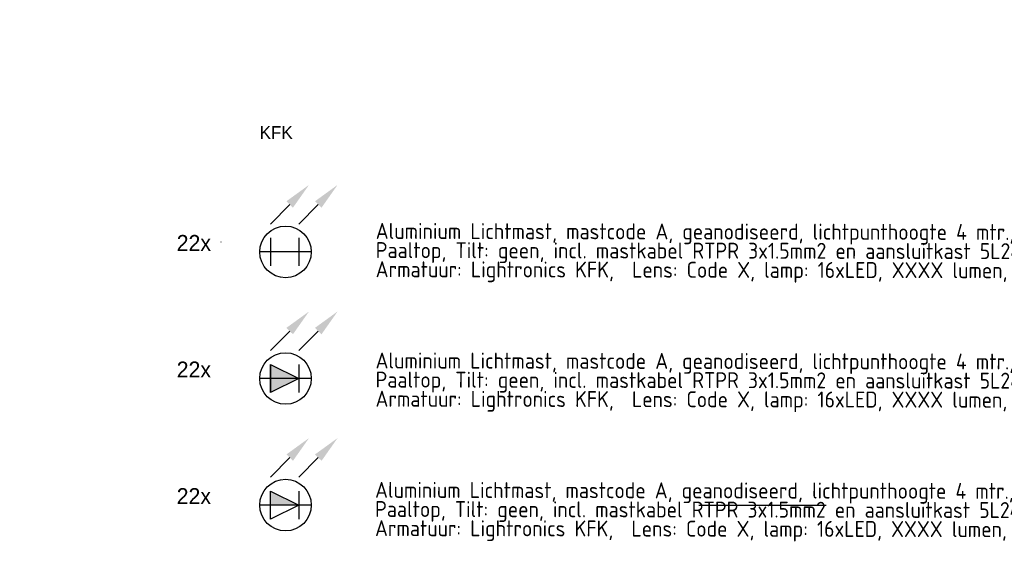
# Model space of a CAD drawing. Header units: millimetres. Extents: x -16321526 to -4431526, y 5084381 to 13484381.
# Tile 24 of 49: x -15277323 to -14968060, y 7623828 to 7788219. Entities that reach past the tile are written whole.
import ezdxf
from ezdxf.enums import TextEntityAlignment as Align
from ezdxf.lldxf.tags import DXFTag

# ---------------------------------------------------------------- set-up
doc = ezdxf.new("R2010")
doc.units = ezdxf.units.MM
for name, color, linetype, lineweight in [('N-WE-KL-ET_LS_OV_LICHTMAST_LSL-S', 90, 'Continuous', 35), ('N-WE-KL-ET_LS_OV_LSL-T18', 10, 'Continuous', 18), ('N-WE-KL-ET_LS_OV_LSL-T25', 10, 'Continuous', 25), ('N-WE-KL-ET_LS_OV_LSL-T35', 10, 'Continuous', 35)]:
    doc.layers.add(name, color=color, linetype=linetype, lineweight=lineweight)
doc.layers.add('nieuw', color=3, linetype='Continuous')
doc.styles.add('0.25 (1 200)', font='dgn032.shx', dxfattribs={"height": 0.5})
doc.styles.add('ISO', font='isocp')
doc.styles.add('NLCS-ISO', font='txt')
tags = doc.linetypes.add('Voedingskabel VERWIJDEREN x', pattern='A,25,1,["X",Standard,S=2.54,R=0,X=-2.54,Y=-1.27],1', length=27).pattern_tags.tags
tags[6] = DXFTag(74, 10)
pattern_1 = [(0, (-26.671, 0), (0, 6.985), [5.08, -1.905]), (90, (-26.671, 0), (-6.985, 4e-16), [5.08, -1.905])]
pattern_2 = [(0, (-23.671, 0.875), (0, 6.985), [5.08, -1.905]), (90, (-23.671, 0.875), (-6.985, 4e-16), [5.08, -1.905])]

# ---------------------------------------------------------------- blocks, each defined once
blk = doc.blocks.new('ET-LS-OVL-MAST-LSL_KEGEL_LED_01')
at = {"layer": 'N-WE-KL-ET_LS_OV_LICHTMAST_LSL-S', "lineweight": -3}
h = blk.add_hatch(color=256, dxfattribs=at)
h.dxf.hatch_style = 1
h.paths.add_polyline_path([(-4.76, 4.38), (-4.76, 0), (4.21, 0)], flags=17)
h.paths.add_polyline_path([(4.21, 0), (-4.76, 0), (-4.76, -4.38)], flags=17)
h.paths.add_polyline_path([(-4.76, 4.38), (4.21, 0), (-4.76, -4.38)])
h = blk.add_hatch(color=256, dxfattribs=at)
h.dxf.hatch_style = 1
h.paths.add_polyline_path([(-4.76, 4.38), (4.21, 0), (-4.76, -4.38)])
at = {"layer": 'nieuw'}
h = blk.add_hatch(dxfattribs=at)
h.set_pattern_fill('ANGLE', color=256)
h.set_pattern_definition(pattern_1)
h.paths.add_polyline_path([(-19.24, 3.64), (-18.55, 3.06), (-18.38, 3.94)])
h.paths.add_polyline_path([(-20.89, 3.64), (-20.2, 3.06), (-20.04, 3.94)])
h = blk.add_hatch(dxfattribs=at)
h.set_pattern_fill('ANGLE', color=256)
h.set_pattern_definition(pattern_2)
h.paths.add_polyline_path([(-20.04, 3.94), (-20.89, 3.64), (-20.2, 3.06)])
h.paths.add_polyline_path([(-19.24, 3.64), (-18.55, 3.06), (-18.38, 3.94)])
at = {"layer": 'N-WE-KL-ET_LS_OV_LICHTMAST_LSL-S', "lineweight": -3}
for p, q in [((-4.76, 4.38), (-4.76, -4.38)), ((4.21, 4.38), (4.21, -4.38))]:
    blk.add_line(p, q, dxfattribs=at)
at = {"layer": 'N-WE-KL-ET_LS_OV_LICHTMAST_LSL-S', "linetype": 'ByBlock', "lineweight": -2}
for points in [[(1.31, 14.9), (-4.76, 8.75)], [(10.28, 14.9), (4.21, 8.75)]]:
    blk.add_lwpolyline(points, dxfattribs=at)
at = {"layer": 'N-WE-KL-ET_LS_OV_LICHTMAST_LSL-S', "lineweight": -3}
for points in [[(-4.76, 4.38), (-4.76, 4.38), (4.21, 0), (-4.76, -4.38), (-4.76, 4.38)], [(8.1, 0), (-8.1, 0)]]:
    blk.add_lwpolyline(points, dxfattribs=at)
blk.add_circle((0, 0), 8.1, dxfattribs=at)
at = {"layer": 'N-WE-KL-ET_LS_OV_LICHTMAST_LSL-S'}
for points in [[(0.28, 15.91), (7.38, 21.05), (2.33, 13.89)], [(0.28, 15.91), (7.38, 21.05), (2.33, 13.89)], [(9.26, 15.91), (16.35, 21.05), (11.31, 13.89)], [(9.26, 15.91), (16.35, 21.05), (11.31, 13.89)]]:
    blk.add_solid(points, dxfattribs=at)
at = {"layer": 'N-WE-KL-ET_LS_OV_LSL-T25', "style": 'NLCS-ISO'}
blk.add_attdef('MAST_CODE', (-38.57, 15.69), '', height=2.5, dxfattribs=at)
at = {"layer": 'N-WE-KL-ET_LS_OV_LSL-T25', "style": 'NLCS-ISO', "flags": 1}
for tag, p in [('KERN', (46.31, -10.13)), ('WIJK', (46.31, -13.53)), ('BUURT', (46.31, -16.93)), ('STRAAT', (46.31, -20.33)), ('EIGENAAR_INSTALLATIE', (46.31, -23.73)), ('BEHEERDER', (46.31, -27.13)), ('NETWERK', (46.31, -30.53)), ('SOORT_INSTALLATIE', (46.31, -33.93)), ('KAST_CODE', (46.31, -37.33)), ('KAST_NUMMER', (46.31, -40.73)), ('GROEP_NUMMER', (46.23, -44.05)), ('TYPE_AANSLUITING', (45.93, -54.02)), ('TYPE_AANSLUITBLOK', (45.93, -57.8)), ('AFGEZEKERDE_WAARDE', (45.93, -61.59)), ('ALG_ONDERGROND', (45.93, -65.37)), ('OV_MAST_MATERIAAL', (45.52, -92.97)), ('OV_MAST_KLEUR', (45.52, -96.35)), ('CONSERVERING', (45.52, -99.74)), ('LEVERANCIER', (45.52, -103.12)), ('PLAATSINGSDATUM', (45.52, -106.52)), ('INSPECTIEDATUM', (45.52, -109.92)), ('OBJECTEN_MAST', (45.44, -113.49)), ('FOTOS', (45.52, -130.26)), ('OPMERKINGEN_inspectie', (45.52, -133.66)), ('KLEUR_ARMATUUR', (45.1, -147.56)), ('LEVERANCIER_ARMATUUR', (45.44, -150.55)), ('OPMERKINGEN_armatuur', (45.57, -160.06))]:
    blk.add_attdef(tag, p, '', height=2, dxfattribs=at)
at = {"layer": 'N-WE-KL-ET_LS_OV_LSL-T25', "linetype": 'ByBlock', "style": 'NLCS-ISO'}
blk.add_attdef('FASE-AANSLUITING', (-13.56, -12.77), '', height=1.8, dxfattribs=at)
at = {"layer": 'N-WE-KL-ET_LS_OV_LSL-T25', "linetype": 'ByBlock', "style": 'NLCS-ISO', "flags": 1}
for tag, p in [('LOCATIE_MASTNUMMER', (63.45, -46.55)), ('MASTNUMMER', (56.13, -49.91))]:
    blk.add_attdef(tag, text='', height=2, dxfattribs=at).set_placement(p, align=Align.MIDDLE)
for tag, p in [('TYPECODE', (45.93, -69.16)), ('MAST_TEKENING', (46.12, -72.84)), ('OV_MAST_HOOGTE', (46.13, -76.05)), ('UITHOUDER', (45.93, -79.43)), ('LENGTE_UITHOUDER', (45.93, -82.83)), ('TILT', (45.52, -86.35)), ('VORM', (45.52, -89.59)), ('OBJECT_1', (45.44, -116.89)), ('OBJECT_2', (45.44, -120.29)), ('OBJECT_3', (45.44, -123.69)), ('VERMOGEN_OBJECTEN', (45.44, -127.06)), ('TYPE_ARMATUUR', (45.35, -137.41)), ('LICHTPUNTHOOGTE', (45.18, -141.17)), ('PLAATSING_DATUM_ARMATUUR', (45.18, -144.57)), ('TYPE_VSA_DRIVER', (45.44, -153.55)), ('PLAATSING_JAAR_VSA', (45.44, -156.66)), ('TYPE_LAMP', (45.66, -163.61)), ('AANTAL_LAMP', (45.71, -167)), ('BRANDUREN_LAMP', (45.79, -170.56)), ('PLAATSING_JAAR_LAMP', (45.79, -173.89)), ('GEPLANDE_REMPLACE', (45.79, -177.23)), ('BRANDER_TYPE', (45.57, -180.88)), ('LICHTKLEUR_LAMP', (45.79, -183.76)), ('DIM_REGIME', (45.95, -187.68)), ('VERMOGEN_LAMP', (45.88, -191.37)), ('SYSTEEMVERMOGEN_LAMP', (45.84, -195.04)), ('MAX_VERMOGEN_LAMP', (45.96, -198.37))]:
    blk.add_attdef(tag, p, '', height=2, dxfattribs=at)
blk = doc.blocks.new('ET-LS-OVL-MAST-LSL_KEGEL_LED_03')
at = {"layer": 'N-WE-KL-ET_LS_OV_LICHTMAST_LSL-S', "lineweight": -3}
h = blk.add_hatch(color=256, dxfattribs=at)
h.dxf.hatch_style = 1
h.paths.add_polyline_path([(-4.76, 4.38), (-4.76, 0), (4.21, 0)], flags=17)
h.paths.add_polyline_path([(4.21, 0), (-4.76, 0), (-4.76, -4.38)], flags=17)
h.paths.add_polyline_path([(-4.76, 4.38), (4.21, 0), (-4.76, -4.38)])
at = {"layer": 'nieuw'}
h = blk.add_hatch(dxfattribs=at)
h.set_pattern_fill('ANGLE', color=256)
h.set_pattern_definition(pattern_1)
h.paths.add_polyline_path([(-19.24, 3.64), (-18.55, 3.06), (-18.38, 3.94)])
h.paths.add_polyline_path([(-20.89, 3.64), (-20.2, 3.06), (-20.04, 3.94)])
h = blk.add_hatch(dxfattribs=at)
h.set_pattern_fill('ANGLE', color=256)
h.set_pattern_definition(pattern_2)
h.paths.add_polyline_path([(-20.04, 3.94), (-20.89, 3.64), (-20.2, 3.06)])
h.paths.add_polyline_path([(-19.24, 3.64), (-18.55, 3.06), (-18.38, 3.94)])
at = {"layer": 'N-WE-KL-ET_LS_OV_LICHTMAST_LSL-S', "lineweight": -3}
for p, q in [((-4.76, 4.38), (-4.76, -4.38)), ((4.21, 4.38), (4.21, -4.38))]:
    blk.add_line(p, q, dxfattribs=at)
at = {"layer": 'N-WE-KL-ET_LS_OV_LICHTMAST_LSL-S', "linetype": 'ByBlock', "lineweight": -2}
for points in [[(1.31, 14.9), (-4.76, 8.75)], [(10.28, 14.9), (4.21, 8.75)]]:
    blk.add_lwpolyline(points, dxfattribs=at)
at = {"layer": 'N-WE-KL-ET_LS_OV_LICHTMAST_LSL-S', "lineweight": -3}
blk.add_lwpolyline([(8.1, 0), (-8.1, 0)], dxfattribs=at)
blk.add_circle((0, 0), 8.1, dxfattribs=at)
at = {"layer": 'N-WE-KL-ET_LS_OV_LICHTMAST_LSL-S'}
for points in [[(0.28, 15.91), (7.38, 21.05), (2.33, 13.89)], [(0.28, 15.91), (7.38, 21.05), (2.33, 13.89)], [(9.26, 15.91), (16.35, 21.05), (11.31, 13.89)], [(9.26, 15.91), (16.35, 21.05), (11.31, 13.89)]]:
    blk.add_solid(points, dxfattribs=at)
at = {"layer": 'N-WE-KL-ET_LS_OV_LSL-T25', "style": 'NLCS-ISO'}
blk.add_attdef('MAST_CODE', (-38.57, 15.69), '', height=2.5, dxfattribs=at)
at = {"layer": 'N-WE-KL-ET_LS_OV_LSL-T25', "style": 'NLCS-ISO', "flags": 1}
for tag, p in [('KERN', (46.31, -10.13)), ('WIJK', (46.31, -13.53)), ('BUURT', (46.31, -16.93)), ('STRAAT', (46.31, -20.33)), ('EIGENAAR_INSTALLATIE', (46.31, -23.73)), ('BEHEERDER', (46.31, -27.13)), ('NETWERK', (46.31, -30.53)), ('SOORT_INSTALLATIE', (46.31, -33.93)), ('KAST_CODE', (46.31, -37.33)), ('KAST_NUMMER', (46.31, -40.73)), ('GROEP_NUMMER', (46.23, -44.05)), ('TYPE_AANSLUITING', (45.93, -54.02)), ('TYPE_AANSLUITBLOK', (45.93, -57.8)), ('AFGEZEKERDE_WAARDE', (45.93, -61.59)), ('ALG_ONDERGROND', (45.93, -65.37)), ('OV_MAST_MATERIAAL', (45.52, -92.97)), ('OV_MAST_KLEUR', (45.52, -96.35)), ('CONSERVERING', (45.52, -99.74)), ('LEVERANCIER', (45.52, -103.12)), ('PLAATSINGSDATUM', (45.52, -106.52)), ('INSPECTIEDATUM', (45.52, -109.92)), ('OBJECTEN_MAST', (45.44, -113.49)), ('FOTOS', (45.52, -130.26)), ('OPMERKINGEN_inspectie', (45.52, -133.66)), ('KLEUR_ARMATUUR', (45.1, -147.56)), ('LEVERANCIER_ARMATUUR', (45.44, -150.55)), ('OPMERKINGEN_armatuur', (45.57, -160.06))]:
    blk.add_attdef(tag, p, '', height=2, dxfattribs=at)
at = {"layer": 'N-WE-KL-ET_LS_OV_LSL-T25', "linetype": 'ByBlock', "style": 'NLCS-ISO'}
blk.add_attdef('FASE-AANSLUITING', (-13.56, -12.77), '', height=1.8, dxfattribs=at)
at = {"layer": 'N-WE-KL-ET_LS_OV_LSL-T25', "linetype": 'ByBlock', "style": 'NLCS-ISO', "flags": 1}
for tag, p in [('LOCATIE_MASTNUMMER', (63.45, -46.55)), ('MASTNUMMER', (56.13, -49.91))]:
    blk.add_attdef(tag, text='', height=2, dxfattribs=at).set_placement(p, align=Align.MIDDLE)
for tag, p in [('TYPECODE', (45.93, -69.16)), ('MAST_TEKENING', (46.12, -72.84)), ('OV_MAST_HOOGTE', (46.13, -76.05)), ('UITHOUDER', (45.93, -79.43)), ('LENGTE_UITHOUDER', (45.93, -82.83)), ('TILT', (45.52, -86.35)), ('VORM', (45.52, -89.59)), ('OBJECT_1', (45.44, -116.89)), ('OBJECT_2', (45.44, -120.29)), ('OBJECT_3', (45.44, -123.69)), ('VERMOGEN_OBJECTEN', (45.44, -127.06)), ('TYPE_ARMATUUR', (45.35, -137.41)), ('LICHTPUNTHOOGTE', (45.18, -141.17)), ('PLAATSING_DATUM_ARMATUUR', (45.18, -144.57)), ('TYPE_VSA_DRIVER', (45.44, -153.55)), ('PLAATSING_JAAR_VSA', (45.44, -156.66)), ('TYPE_LAMP', (45.66, -163.61)), ('AANTAL_LAMP', (45.71, -167)), ('BRANDUREN_LAMP', (45.79, -170.56)), ('PLAATSING_JAAR_LAMP', (45.79, -173.89)), ('GEPLANDE_REMPLACE', (45.79, -177.23)), ('BRANDER_TYPE', (45.57, -180.88)), ('LICHTKLEUR_LAMP', (45.79, -183.76)), ('DIM_REGIME', (45.95, -187.68)), ('VERMOGEN_LAMP', (45.88, -191.37)), ('SYSTEEMVERMOGEN_LAMP', (45.84, -195.04)), ('MAX_VERMOGEN_LAMP', (45.96, -198.37))]:
    blk.add_attdef(tag, p, '', height=2, dxfattribs=at)
blk = doc.blocks.new('*U178')
at = {"layer": 'N-WE-KL-ET_LS_OV_LICHTMAST_LSL-S', "lineweight": 0}
h = blk.add_hatch(color=256, dxfattribs=at)
h.dxf.hatch_style = 1
h.paths.add_polyline_path([(-4.76, 4.37), (-4.76, 0), (4.21, 0)])
at = {"layer": 'nieuw'}
h = blk.add_hatch(dxfattribs=at)
h.set_pattern_fill('ANGLE', color=256)
h.set_pattern_definition(pattern_1)
h.paths.add_polyline_path([(-19.24, 3.64), (-18.55, 3.06), (-18.38, 3.94)])
h.paths.add_polyline_path([(-20.89, 3.64), (-20.2, 3.06), (-20.04, 3.94)])
h = blk.add_hatch(dxfattribs=at)
h.set_pattern_fill('ANGLE', color=256)
h.set_pattern_definition(pattern_2)
h.paths.add_polyline_path([(-20.04, 3.94), (-20.89, 3.64), (-20.2, 3.06)])
h.paths.add_polyline_path([(-19.24, 3.64), (-18.55, 3.06), (-18.38, 3.94)])
at = {"layer": 'N-WE-KL-ET_LS_OV_LICHTMAST_LSL-S', "lineweight": -3}
blk.add_line((4.21, 4.37), (4.21, -4.38), dxfattribs=at)
at = {"layer": 'N-WE-KL-ET_LS_OV_LICHTMAST_LSL-S', "linetype": 'ByBlock', "lineweight": -2}
for points in [[(1.31, 14.9), (-4.76, 8.75)], [(10.28, 14.9), (4.21, 8.75)]]:
    blk.add_lwpolyline(points, dxfattribs=at)
at = {"layer": 'N-WE-KL-ET_LS_OV_LICHTMAST_LSL-S', "lineweight": -3}
for points in [[(-4.76, 4.37), (4.21, 0), (-4.76, -4.38), (-4.76, 4.37)], [(8.1, 0), (-8.1, 0)]]:
    blk.add_lwpolyline(points, dxfattribs=at)
blk.add_circle((0, 0), 8.1, dxfattribs=at)
at = {"layer": 'N-WE-KL-ET_LS_OV_LICHTMAST_LSL-S'}
for points in [[(0.28, 15.91), (7.38, 21.05), (2.33, 13.89)], [(0.28, 15.91), (7.38, 21.05), (2.33, 13.89)], [(9.26, 15.91), (16.35, 21.05), (11.31, 13.89)], [(9.26, 15.91), (16.35, 21.05), (11.31, 13.89)]]:
    blk.add_solid(points, dxfattribs=at)
at = {"layer": 'N-WE-KL-ET_LS_OV_LSL-T25', "style": 'NLCS-ISO'}
blk.add_attdef('MAST_CODE', (-38.57, 15.69), '', height=2.5, dxfattribs=at)
at = {"layer": 'N-WE-KL-ET_LS_OV_LSL-T25', "style": 'NLCS-ISO', "flags": 1}
for tag, p in [('KERN', (46.31, -10.13)), ('WIJK', (46.31, -13.53)), ('BUURT', (46.31, -16.93)), ('STRAAT', (46.31, -20.33)), ('EIGENAAR_INSTALLATIE', (46.31, -23.73)), ('BEHEERDER', (46.31, -27.13)), ('NETWERK', (46.31, -30.53)), ('SOORT_INSTALLATIE', (46.31, -33.93)), ('KAST_CODE', (46.31, -37.33)), ('KAST_NUMMER', (46.31, -40.73)), ('GROEP_NUMMER', (46.23, -44.05)), ('TYPE_AANSLUITING', (45.93, -54.02)), ('TYPE_AANSLUITBLOK', (45.93, -57.8)), ('AFGEZEKERDE_WAARDE', (45.93, -61.59)), ('ALG_ONDERGROND', (45.93, -65.37)), ('OV_MAST_MATERIAAL', (45.52, -92.97)), ('OV_MAST_KLEUR', (45.52, -96.35)), ('CONSERVERING', (45.52, -99.74)), ('LEVERANCIER', (45.52, -103.12)), ('PLAATSINGSDATUM', (45.52, -106.52)), ('INSPECTIEDATUM', (45.52, -109.92)), ('OBJECTEN_MAST', (45.44, -113.49)), ('FOTOS', (45.52, -130.26)), ('OPMERKINGEN_inspectie', (45.52, -133.66)), ('KLEUR_ARMATUUR', (45.1, -147.56)), ('LEVERANCIER_ARMATUUR', (45.44, -150.55)), ('OPMERKINGEN_armatuur', (45.57, -160.06))]:
    blk.add_attdef(tag, p, '', height=2, dxfattribs=at)
at = {"layer": 'N-WE-KL-ET_LS_OV_LSL-T25', "linetype": 'ByBlock', "style": 'NLCS-ISO'}
blk.add_attdef('FASE-AANSLUITING', (-13.56, -12.77), '', height=1.8, dxfattribs=at)
at = {"layer": 'N-WE-KL-ET_LS_OV_LSL-T25', "linetype": 'ByBlock', "style": 'NLCS-ISO', "flags": 1}
for tag, p in [('LOCATIE_MASTNUMMER', (63.45, -46.55)), ('MASTNUMMER', (56.13, -49.91))]:
    blk.add_attdef(tag, text='', height=2, dxfattribs=at).set_placement(p, align=Align.MIDDLE)
for tag, p in [('TYPECODE', (45.93, -69.16)), ('MAST_TEKENING', (46.12, -72.84)), ('OV_MAST_HOOGTE', (46.13, -76.05)), ('UITHOUDER', (45.93, -79.43)), ('LENGTE_UITHOUDER', (45.93, -82.83)), ('TILT', (45.52, -86.35)), ('VORM', (45.52, -89.59)), ('OBJECT_1', (45.44, -116.89)), ('OBJECT_2', (45.44, -120.29)), ('OBJECT_3', (45.44, -123.69)), ('VERMOGEN_OBJECTEN', (45.44, -127.06)), ('TYPE_ARMATUUR', (45.35, -137.41)), ('LICHTPUNTHOOGTE', (45.18, -141.17)), ('PLAATSING_DATUM_ARMATUUR', (45.18, -144.57)), ('TYPE_VSA_DRIVER', (45.44, -153.55)), ('PLAATSING_JAAR_VSA', (45.44, -156.66)), ('TYPE_LAMP', (45.66, -163.61)), ('AANTAL_LAMP', (45.71, -167)), ('BRANDUREN_LAMP', (45.79, -170.56)), ('PLAATSING_JAAR_LAMP', (45.79, -173.89)), ('GEPLANDE_REMPLACE', (45.79, -177.23)), ('BRANDER_TYPE', (45.57, -180.88)), ('LICHTKLEUR_LAMP', (45.79, -183.76)), ('DIM_REGIME', (45.95, -187.68)), ('VERMOGEN_LAMP', (45.88, -191.37)), ('SYSTEEMVERMOGEN_LAMP', (45.84, -195.04)), ('MAX_VERMOGEN_LAMP', (45.96, -198.37))]:
    blk.add_attdef(tag, p, '', height=2, dxfattribs=at)

msp = doc.modelspace()

# ---------------------------------------------------------------- linework, layer by layer
at = {"layer": 'N-WE-KL-ET_LS_OV_LICHTMAST_LSL-S', "color": 0, "linetype": 'ByBlock', "lineweight": -2}
msp.add_line((-15063987, 7635824), (-15024058, 7635824), dxfattribs=at)

# ---------------------------------------------------------------- block references
at = {"layer": 'N-WE-KL-ET_LS_OV_LICHTMAST_LSL-S', "color": 0, "linetype": 'ByBlock', "lineweight": -2, "xscale": 1000, "yscale": 1000, "zscale": 1000}
for name, p in [('ET-LS-OVL-MAST-LSL_KEGEL_LED_03', (-15193824, 7715310)), ('ET-LS-OVL-MAST-LSL_KEGEL_LED_01', (-15193824, 7675567)), ('*U178', (-15193824, 7635824))]:
    msp.add_blockref(name, p, dxfattribs=at)

# ---------------------------------------------------------------- texts
at = {"layer": 'N-WE-KL-ET_LS_OV_LSL-T18', "color": 0, "linetype": 'ByBlock', "lineweight": -2, "style": 'ISO'}
for s, p in [('Aluminium Lichtmast, mastcode A, geanodiseerd, lichtpunthoogte 4 mtr., HDPE geisoleerdde grondstuk en aparte aardbout', (-15165494, 7719396, -993241)), ('Paaltop, Tilt: geen, incl. mastkabel RTPR 3x1.5mm2 en aansluitkast 5L2409 met 2A smeltveiligheid', (-15165505, 7713388, -993241)), ('Armatuur: Lightronics KFK,  Lens: Code X, lamp: 16xLED, XXXX lumen, X,XX W, 3000K, incl.  CLO en Dimregime 4A.', (-15165515, 7707379, -993241)), ('Aluminium Lichtmast, mastcode A, geanodiseerd, lichtpunthoogte 4 mtr., HDPE geisoleerdde grondstuk en aparte aardbout', (-15165547, 7678736, -993241)), ('Paaltop, Tilt: geen, incl. mastkabel RTPR 3x1.5mm2 en aansluitkast 5L2409 met 2A smeltveiligheid', (-15165557, 7672728, -993241)), ('Armatuur: Lightronics KFK,  Lens: Code X, lamp: 16xLED, XXXX lumen, X,XX W, 3000K, incl.  CLO en Dimregime 4A.', (-15165567, 7666720, -993241)), ('Aluminium Lichtmast, mastcode A, geanodiseerd, lichtpunthoogte 4 mtr., HDPE geisoleerdde grondstuk en aparte aardbout', (-15165697, 7638111, -993241)), ('Paaltop, Tilt: geen, incl. mastkabel RTPR 3x1.5mm2 en aansluitkast 5L2409 met 2A smeltveiligheid', (-15165707, 7632103, -993241)), ('Armatuur: Lightronics KFK,  Lens: Code X, lamp: 16xLED, XXXX lumen, X,XX W, 3000K, incl.  CLO en Dimregime 4A.', (-15165717, 7626094, -993241))]:
    msp.add_text(s, height=5000, rotation=359.9027, dxfattribs=at).set_placement(p)
at = {"layer": 'N-WE-KL-ET_LS_OV_LSL-T25', "color": 0, "linetype": 'ByBlock', "lineweight": -2, "char_height": 5000, "attachment_point": 1}
for insert in [(-15228010, 7720630, -95561), (-15228010, 7680888, -95561), (-15228010, 7641145, -95561)]:
    msp.add_mtext_dynamic_manual_height_columns('22x', width=20.76, gutter_width=40.9, heights=[3.2], dxfattribs=dict(at, insert=insert))
at = {"layer": 'N-WE-KL-ET_LS_OV_LSL-T35', "color": 1, "linetype": 'Voedingskabel VERWIJDEREN x', "lineweight": 0, "insert": (-15201981, 7754813), "char_height": 4000, "attachment_point": 1, "style": '0.25 (1 200)'}
msp.add_mtext_dynamic_manual_height_columns('KFK', width=84503.61, gutter_width=20000, heights=[0], dxfattribs=at)

doc.saveas('drawing.dxf')
